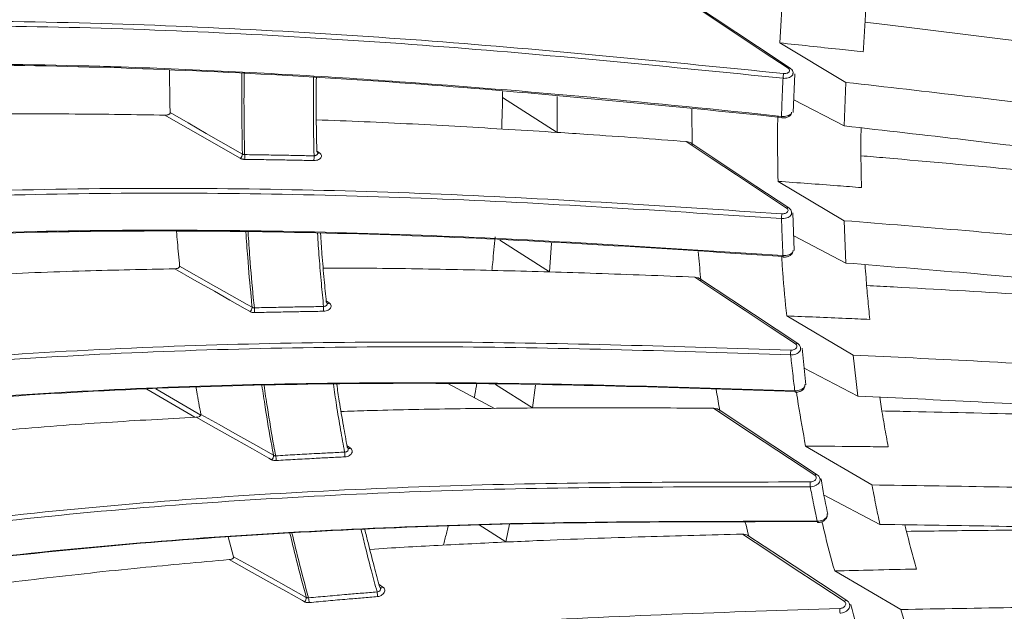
# Model space of a CAD drawing. Header units: millimetres. Extents: x 0 to 1118, y 0 to 864.
# Tile 52 of 256: x 339 to 353, y 137 to 146. Entities that reach past the tile are written whole.
import ezdxf

# ---------------------------------------------------------------- set-up
doc = ezdxf.new("R2010")
doc.units = ezdxf.units.MM

msp = doc.modelspace()

# ---------------------------------------------------------------- linework, layer by layer
at = {"color": 7, "linetype": 'Continuous', "lineweight": 15}
for p, q in [((349.877, 145.488), (350.817, 144.925)), ((350.067, 144.496), (350.09, 145.046)), ((350.794, 144.305), (350.817, 144.925)), ((345.928, 144.795), (345.927, 144.711)), ((346.705, 144.212), (346.705, 144.723)), ((345.927, 144.711), (346.705, 144.212)), ((350.794, 144.305), (350.075, 144.678)), ((349.851, 143.515), (350.794, 142.954)), ((350.081, 142.53), (350.06, 143.064)), ((350.817, 142.351), (350.794, 142.954)), ((346.596, 142.225), (346.624, 142.635)), ((350.817, 142.351), (350.073, 142.738)), ((349.974, 141.597), (350.918, 141.039)), ((350.246, 140.614), (350.193, 141.136)), ((350.987, 140.455), (350.918, 141.039)), ((350.987, 140.455), (350.222, 140.854)), ((345.149, 140.635), (345.813, 140.28)), ((346.353, 140.286), (346.398, 140.609)), ((350.234, 140.612), (350.232, 140.619)), ((350.243, 139.743), (351.188, 139.189)), ((350.444, 139.284), (350.448, 139.274)), ((351.301, 138.627), (350.509, 139.041)), ((350.55, 138.77), (350.549, 138.775)), ((345.974, 138.376), (346.028, 138.63)), ((342.097, 138.165), (342.021, 138.449)), ((350.657, 137.963), (351.6, 137.414)), ((350.869, 137.486), (350.871, 137.48)), ((351.757, 136.878), (351.6, 137.414))]:
    msp.add_line(p, q, dxfattribs=at)
at = {"color": 9, "linetype": 'Continuous', "lineweight": 15}
for p, q in [((343.282, 143.946), (343.32, 143.92)), ((345.889, 142.678), (346.596, 142.225)), ((343.416, 141.81), (343.457, 141.783)), ((341.545, 140.153), (340.859, 140.554)), ((340.99, 140.558), (341.63, 140.185)), ((345.828, 140.622), (346.353, 140.286)), ((343.712, 139.748), (343.758, 139.717)), ((345.593, 138.62), (345.974, 138.376)), ((344.168, 137.769), (344.22, 137.734))]:
    msp.add_line(p, q, dxfattribs=at)
at = {"color": 7, "linetype": 'Continuous', "lineweight": 15, "flags": 128}
for points in [[(349.996, 145.126), (349.64, 145.362), (349.283, 145.599), (348.927, 145.835), (348.571, 146.071)], [(350.023, 145.128), (349.556, 145.438), (348.631, 146.051)], [(342.19, 143.843), (341.882, 144.02), (341.559, 144.205), (341.339, 144.332), (341.119, 144.458)], [(341.192, 144.495), (341.45, 144.347), (341.707, 144.199), (341.915, 144.08), (342.222, 143.904)], [(349.972, 143.135), (349.615, 143.372), (349.258, 143.609), (348.9, 143.846), (348.543, 144.083)], [(350.002, 143.138), (349.534, 143.448), (348.608, 144.062)], [(342.331, 141.659), (342.261, 141.698), (342.042, 141.823), (341.823, 141.948), (341.54, 142.108), (341.258, 142.269)], [(341.328, 142.307), (341.845, 142.014), (341.853, 142.009), (342.291, 141.76), (342.361, 141.721)], [(350.098, 141.199), (349.739, 141.436), (349.381, 141.674), (349.022, 141.912), (348.663, 142.15)], [(350.13, 141.204), (349.192, 141.826), (348.733, 142.13)], [(350.373, 139.328), (350.013, 139.566), (349.652, 139.805), (349.292, 140.043), (348.931, 140.281)], [(350.407, 139.335), (349.466, 139.957), (349.005, 140.262)], [(342.637, 139.549), (342.599, 139.571), (342.364, 139.703), (342.129, 139.835), (341.846, 139.995), (341.563, 140.154)], [(341.631, 140.194), (341.889, 140.048), (342.148, 139.903), (342.157, 139.898), (342.411, 139.755), (342.665, 139.612)], [(343.73, 139.705), (343.73, 139.705), (343.73, 139.705), (343.73, 139.705)], [(350.409, 138.671), (350.41, 138.665), (350.412, 138.66), (350.413, 138.656), (350.415, 138.655), (350.416, 138.655)], [(350.793, 137.532), (350.431, 137.771), (350.068, 138.01), (349.706, 138.249), (349.344, 138.488)], [(350.829, 137.542), (349.885, 138.164), (349.422, 138.47)], [(342.097, 138.165), (342.356, 138.021), (342.615, 137.876), (342.625, 137.871), (342.878, 137.729), (343.132, 137.587)], [(343.108, 137.525), (343.08, 137.54), (342.84, 137.674), (342.6, 137.808), (342.317, 137.966), (342.033, 138.125)]]:
    msp.add_lwpolyline(points, dxfattribs=at)
at = {"color": 7, "linetype": 'Continuous', "lineweight": 15}
for centre, radius, start, end in [((350.274, 144.973), 0.353, 167.3114, 178.3025), ((349.931, 144.434), 0.0316, 166.0392, 206.895), ((342.14, 143.909), 0.0823, 306.9399, 356.2989), ((341.556, 143.875), 0.699, 356.0999, 1.6664), ((342.671, 143.862), 0.571, 354.8231, 1.6277), ((350.2, 142.992), 0.3, 168.407, 181.3836), ((349.95, 142.452), 0.0299, 171.5689, 211.7798), ((342.279, 141.722), 0.0814, 309.052, 358.811), ((341.917, 141.67), 0.477, 356.9165, 5.0686), ((342.962, 141.695), 0.417, 355.6887, 4.9926), ((350.288, 141.062), 0.259, 169.5551, 184.5795), ((350.114, 140.527), 0.0235, 172.9381, 221.3879), ((342.585, 139.609), 0.0796, 311.012, 1.5269), ((342.344, 139.551), 0.357, 357.7098, 8.5744), ((343.357, 139.609), 0.325, 356.5385, 8.4642), ((350.533, 139.195), 0.226, 170.7559, 187.9127), ((343.055, 137.581), 0.0772, 312.8275, 4.4701), ((342.889, 137.52), 0.282, 358.4902, 12.1968), ((343.883, 137.61), 0.263, 357.3825, 12.0572), ((350.929, 137.401), 0.199, 172.0155, 191.4098)]:
    msp.add_arc(centre, radius, start, end, dxfattribs=at)
at = {"color": 9, "linetype": 'Continuous', "lineweight": 15}
for centre, radius, start, end in [((350.011, 145.105), 0.0259, 63.9212, 125.4027), ((343.301, 143.946), 0.0312, 260.9616, 306.3116), ((349.99, 143.113), 0.0275, 64.3746, 129.2019), ((343.436, 141.808), 0.0327, 259.0191, 309.9551), ((350.118, 141.177), 0.0293, 66.1152, 132.5529), ((343.734, 139.744), 0.0366, 265.3108, 312.4165), ((350.395, 139.308), 0.0296, 65.7975, 137.838), ((344.196, 137.754), 0.0313, 246.8674, 320.6153), ((350.817, 137.512), 0.0317, 68.0525, 140.699)]:
    msp.add_arc(centre, radius, start, end, dxfattribs=at)
at = {"color": 7, "linetype": 'Continuous', "lineweight": 15}
for points, knots in [([(349.945, 146.468), (349.936, 146.359), (349.906, 146.03), (349.889, 145.705), (349.877, 145.488)], [0, 0, 0, 0, 0.333165, 1, 1, 1, 1]), ([(358.11, 145.195), (357.501, 145.29), (356.284, 145.479), (354.46, 145.769), (352.672, 146.047), (351.49, 146.223), (350.918, 146.308)], [0, 0, 0, 0, 0.253979, 0.507954, 0.761837, 1, 1, 1, 1]), ([(351.126, 146.277), (351.118, 146.18), (351.102, 145.978), (351.081, 145.672), (351.07, 145.463), (351.064, 145.358)], [0, 0, 0, 0, 0.313863, 0.656909, 1, 1, 1, 1]), ([(327.776, 144.742), (328.21, 144.849), (329.079, 145.063), (330.751, 145.358), (332.795, 145.607), (335.225, 145.763), (337.705, 145.814), (340.188, 145.777), (342.647, 145.67), (345.893, 145.457), (348.313, 145.214), (349.929, 145.051)], [0, 0, 0, 0, 0.063924, 0.128301, 0.235713, 0.344233, 0.455156, 0.566572, 0.674548, 0.782723, 1, 1, 1, 1]), ([(349.921, 144.984), (348.313, 145.146), (345.9, 145.388), (342.656, 145.601), (340.216, 145.708), (337.775, 145.745), (335.327, 145.699), (332.875, 145.546), (330.795, 145.296), (329.1, 144.997), (328.232, 144.783), (327.797, 144.676)], [0, 0, 0, 0, 0.216388, 0.3249637, 0.4337156, 0.5418131, 0.6503014, 0.760583, 0.8718794, 0.9357316, 1, 1, 1, 1]), ([(356.117, 145.161), (356.077, 145.166), (355.118, 145.282), (353.551, 145.48), (351.916, 145.684), (351.196, 145.769), (351.089, 145.782)], [0, 0, 0, 0, 0.0242, 0.571411, 0.936195, 1, 1, 1, 1]), ([(351.064, 145.358), (350.951, 145.371), (350.555, 145.415), (350.159, 145.458), (349.877, 145.488)], [0, 0, 0, 0, 0.287067, 1, 1, 1, 1]), ([(327.711, 144.116), (328.154, 144.226), (329.041, 144.447), (330.732, 144.746), (332.784, 144.997), (335.21, 145.153), (337.687, 145.204), (339.423, 145.178), (340.598, 145.142), (342.022, 145.09), (344.289, 144.958), (347.187, 144.722), (348.995, 144.535), (349.9, 144.441)], [0, 0, 0, 0, 0.065245, 0.130982, 0.238011, 0.346147, 0.456679, 0.567704, 0.576717, 0.612768, 0.757024, 0.878445, 1, 1, 1, 1]), ([(349.906, 144.426), (348.298, 144.588), (345.883, 144.831), (342.637, 145.044), (340.195, 145.151), (337.75, 145.189), (335.299, 145.142), (332.843, 144.989), (330.755, 144.739), (329.053, 144.433), (328.168, 144.226), (327.735, 144.111), (327.734, 144.111)], [0, 0, 0, 0, 0.216025, 0.32442, 0.432991, 0.541004, 0.649408, 0.759607, 0.870822, 0.935141, 0.999887, 1, 1, 1, 1]), ([(341.192, 144.495), (341.19, 144.601), (341.186, 144.801), (341.185, 145.003), (341.185, 145.097)], [0, 0, 0, 0, 0.531023, 1, 1, 1, 1]), ([(349.929, 145.051), (349.932, 145.051), (349.943, 145.05), (349.963, 145.051), (349.986, 145.058), (350.004, 145.069), (350.015, 145.083), (350.017, 145.098), (350.011, 145.114), (350.001, 145.122), (349.996, 145.126)], [0, 0, 0, 0, 0.045675, 0.181921, 0.318393, 0.454968, 0.591474, 0.72777, 0.86388, 1, 1, 1, 1]), ([(350.063, 145.051), (350.064, 145.056), (350.066, 145.072), (350.055, 145.096), (350.039, 145.117), (350.026, 145.125), (350.021, 145.127)], [0, 0, 0, 0, 0.164992, 0.508562, 0.851521, 1, 1, 1, 1]), ([(343.275, 144.993), (343.274, 144.879), (343.273, 144.763), (343.273, 144.529), (343.274, 144.291), (343.279, 144.056), (343.282, 143.938)], [0, 0, 0, 0, 0.324206, 0.327296, 0.663625, 1, 1, 1, 1]), ([(349.9, 144.441), (349.901, 144.48), (349.904, 144.571), (349.909, 144.714), (349.915, 144.856), (349.919, 144.945), (349.921, 144.984)], [0, 0, 0, 0, 0.216697, 0.504388, 0.788048, 1, 1, 1, 1]), ([(350.817, 144.925), (351.392, 144.859), (352.581, 144.724), (354.377, 144.504), (356.208, 144.274), (357.43, 144.124), (358.041, 144.048)], [0, 0, 0, 0, 0.23835, 0.492435, 0.746218, 1, 1, 1, 1]), ([(345.927, 144.711), (345.926, 144.649), (345.923, 144.524), (345.919, 144.374), (345.915, 144.286), (345.914, 144.26)], [0, 0, 0, 0, 0.413473, 0.826946, 1, 1, 1, 1]), ([(341.119, 144.458), (340.693, 144.465), (339.79, 144.479), (338.408, 144.475), (337.299, 144.458), (336.668, 144.432), (336.515, 144.426)], [0, 0, 0, 0, 0.278009, 0.588909, 0.900583, 1, 1, 1, 1]), ([(341.119, 144.458), (341.132, 144.458), (341.152, 144.459), (341.175, 144.469), (341.186, 144.478), (341.192, 144.486), (341.192, 144.492), (341.192, 144.495)], [0, 0, 0, 0, 0.407279, 0.617264, 0.782016, 0.904908, 1, 1, 1, 1]), ([(348.623, 144.545), (348.624, 144.389), (348.625, 144.218), (348.629, 144.048), (348.629, 144.033)], [0, 0, 0, 0, 0.915714, 1, 1, 1, 1]), ([(349.847, 144.447), (349.845, 144.348), (349.84, 144.036), (349.847, 143.727), (349.851, 143.515)], [0, 0, 0, 0, 0.314462, 1, 1, 1, 1]), ([(349.903, 144.42), (349.906, 144.42), (349.925, 144.416), (349.962, 144.42), (350.001, 144.434), (350.028, 144.457), (350.043, 144.481), (350.043, 144.497), (350.043, 144.503)], [0, 0, 0, 0, 0.0537, 0.289938, 0.542583, 0.734837, 0.899044, 1, 1, 1, 1]), ([(346.705, 144.212), (346.247, 144.241), (345.333, 144.297), (344.189, 144.357), (343.502, 144.383), (343.275, 144.391)], [0, 0, 0, 0, 0.400827, 0.801755, 1, 1, 1, 1]), ([(358.022, 143.426), (357.41, 143.502), (356.187, 143.653), (354.354, 143.884), (352.557, 144.104), (351.369, 144.239), (350.794, 144.305)], [0, 0, 0, 0, 0.253977, 0.50795, 0.761836, 1, 1, 1, 1]), ([(348.543, 144.083), (348.074, 144.117), (347.462, 144.163), (346.849, 144.203), (346.705, 144.212)], [0, 0, 0, 0, 0.765652, 1, 1, 1, 1]), ([(351.032, 144.277), (351.032, 144.198), (351.03, 144.016), (351.032, 143.732), (351.036, 143.528), (351.039, 143.426)], [0, 0, 0, 0, 0.277395, 0.638674, 1, 1, 1, 1]), ([(348.543, 144.083), (348.557, 144.08), (348.58, 144.077), (348.602, 144.068), (348.608, 144.062), (348.608, 144.062)], [0, 0, 0, 0, 0.637818, 0.997518, 1, 1, 1, 1]), ([(342.222, 143.904), (342.225, 143.903), (342.229, 143.9), (342.237, 143.898), (342.245, 143.896), (342.251, 143.896), (342.254, 143.896)], [0, 0, 0, 0, 0.24892, 0.505767, 0.749149, 1, 1, 1, 1]), ([(342.254, 143.896), (342.345, 143.894), (342.528, 143.892), (342.784, 143.888), (343.022, 143.883), (343.169, 143.88), (343.242, 143.879)], [0, 0, 0, 0, 0.277531, 0.555068, 0.777533, 1, 1, 1, 1]), ([(343.32, 143.92), (343.327, 143.915), (343.34, 143.904), (343.348, 143.882), (343.345, 143.86), (343.331, 143.84), (343.307, 143.824), (343.276, 143.813), (343.253, 143.811), (343.241, 143.811), (343.24, 143.811)], [0, 0, 0, 0, 0.141092, 0.282177, 0.423472, 0.564908, 0.706274, 0.847391, 0.988191, 1, 1, 1, 1]), ([(343.295, 143.916), (343.295, 143.916), (343.296, 143.921), (343.292, 143.929), (343.285, 143.935), (343.282, 143.938)], [0, 0, 0, 0, 0.079946, 0.540418, 1, 1, 1, 1]), ([(343.295, 143.913), (343.296, 143.913), (343.296, 143.913), (343.296, 143.914), (343.295, 143.915)], [0, 0, 0, 0, 0.337352, 1, 1, 1, 1]), ([(356.094, 143.419), (356.053, 143.423), (355.094, 143.508), (353.526, 143.656), (351.88, 143.807), (351.15, 143.869), (351.032, 143.879)], [0, 0, 0, 0, 0.024041, 0.56791, 0.930474, 1, 1, 1, 1]), ([(342.19, 143.843), (342.19, 143.843), (342.195, 143.841), (342.204, 143.836), (342.219, 143.832), (342.235, 143.829), (342.247, 143.828), (342.253, 143.828)], [0, 0, 0, 0, 0.020143, 0.259346, 0.505515, 0.749066, 1, 1, 1, 1]), ([(343.24, 143.811), (343.167, 143.812), (343.02, 143.816), (342.782, 143.82), (342.527, 143.824), (342.344, 143.827), (342.253, 143.828)], [0, 0, 0, 0, 0.222468, 0.44494, 0.722467, 1, 1, 1, 1]), ([(351.039, 143.426), (350.925, 143.435), (350.53, 143.466), (350.134, 143.495), (349.851, 143.515)], [0, 0, 0, 0, 0.286731, 1, 1, 1, 1]), ([(327.785, 141.802), (328.213, 141.933), (329.073, 142.195), (330.734, 142.579), (332.772, 142.931), (335.202, 143.2), (337.682, 143.359), (340.165, 143.423), (342.624, 143.411), (345.87, 143.319), (348.29, 143.159), (349.906, 143.052)], [0, 0, 0, 0, 0.063268, 0.126973, 0.234546, 0.343231, 0.454325, 0.565914, 0.674053, 0.782391, 1, 1, 1, 1]), ([(349.9, 142.985), (348.293, 143.091), (345.88, 143.25), (342.636, 143.343), (340.196, 143.355), (337.754, 143.293), (335.307, 143.141), (332.855, 142.874), (330.781, 142.519), (329.096, 142.13), (328.238, 141.868), (327.808, 141.737)], [0, 0, 0, 0, 0.2167142, 0.3254551, 0.4343729, 0.5426332, 0.6512856, 0.7617366, 0.8732055, 0.936402, 1, 1, 1, 1]), ([(349.906, 143.052), (349.909, 143.052), (349.92, 143.051), (349.94, 143.054), (349.963, 143.062), (349.981, 143.074), (349.992, 143.089), (349.994, 143.106), (349.988, 143.122), (349.978, 143.13), (349.972, 143.135)], [0, 0, 0, 0, 0.045202, 0.181233, 0.317595, 0.454209, 0.590884, 0.727399, 0.863694, 1, 1, 1, 1]), ([(350.043, 143.066), (350.043, 143.07), (350.044, 143.086), (350.031, 143.11), (350.016, 143.13), (350.004, 143.136), (350.001, 143.137)], [0, 0, 0, 0, 0.152891, 0.532852, 0.910727, 1, 1, 1, 1]), ([(349.92, 142.456), (349.919, 142.493), (349.914, 142.58), (349.909, 142.718), (349.904, 142.857), (349.901, 142.946), (349.9, 142.985)], [0, 0, 0, 0, 0.212197, 0.496118, 0.783547, 1, 1, 1, 1]), ([(350.794, 142.954), (351.37, 142.908), (352.559, 142.812), (354.356, 142.651), (356.188, 142.48), (357.411, 142.37), (358.022, 142.314)], [0, 0, 0, 0, 0.238342, 0.492436, 0.746218, 1, 1, 1, 1]), ([(349.929, 142.444), (348.321, 142.55), (345.905, 142.71), (342.659, 142.803), (340.217, 142.816), (337.773, 142.754), (335.321, 142.602), (332.865, 142.336), (330.782, 141.98), (329.082, 141.588), (328.212, 141.322), (327.776, 141.189)], [0, 0, 0, 0, 0.216248, 0.324753, 0.433434, 0.541559, 0.650074, 0.760384, 0.871709, 0.935646, 1, 1, 1, 1]), ([(327.797, 141.203), (328.229, 141.336), (329.096, 141.601), (330.764, 141.986), (332.804, 142.337), (335.231, 142.606), (337.707, 142.764), (340.186, 142.828), (342.643, 142.815), (345.887, 142.723), (348.305, 142.563), (349.92, 142.456)], [0, 0, 0, 0, 0.063829, 0.12811, 0.235497, 0.343993, 0.45489, 0.566281, 0.67433, 0.782577, 1, 1, 1, 1]), ([(341.328, 142.307), (341.317, 142.42), (341.301, 142.584), (341.288, 142.749), (341.283, 142.799)], [0, 0, 0, 0, 0.692246, 1, 1, 1, 1]), ([(343.335, 142.774), (343.341, 142.676), (343.356, 142.454), (343.384, 142.128), (343.407, 141.901), (343.417, 141.796)], [0, 0, 0, 0, 0.300004, 0.67609, 1, 1, 1, 1]), ([(345.821, 142.722), (345.815, 142.661), (345.804, 142.54), (345.789, 142.382), (345.779, 142.284), (345.775, 142.245)], [0, 0, 0, 0, 0.378513, 0.757027, 1, 1, 1, 1]), ([(348.715, 142.514), (348.725, 142.391), (348.736, 142.254), (348.75, 142.118), (348.752, 142.104)], [0, 0, 0, 0, 0.8979, 1, 1, 1, 1]), ([(349.925, 142.437), (349.928, 142.436), (349.947, 142.434), (349.984, 142.439), (350.024, 142.456), (350.051, 142.481), (350.064, 142.508), (350.064, 142.525), (350.063, 142.531)], [0, 0, 0, 0, 0.053292, 0.286027, 0.532435, 0.727665, 0.89444, 1, 1, 1, 1]), ([(349.903, 142.446), (349.907, 142.369), (349.925, 142.083), (349.953, 141.802), (349.974, 141.597)], [0, 0, 0, 0, 0.269936, 1, 1, 1, 1]), ([(358.041, 141.713), (357.429, 141.768), (356.207, 141.878), (354.375, 142.048), (352.579, 142.209), (351.392, 142.304), (350.817, 142.351)], [0, 0, 0, 0, 0.253981, 0.507959, 0.761848, 1, 1, 1, 1]), ([(341.258, 142.269), (340.832, 142.26), (339.931, 142.242), (338.551, 142.186), (337.429, 142.125), (336.783, 142.073), (336.615, 142.06)], [0, 0, 0, 0, 0.275217, 0.582961, 0.891462, 1, 1, 1, 1]), ([(341.258, 142.269), (341.271, 142.27), (341.291, 142.272), (341.312, 142.281), (341.323, 142.29), (341.328, 142.299), (341.328, 142.305), (341.328, 142.307)], [0, 0, 0, 0, 0.407013, 0.614602, 0.778548, 0.901144, 1, 1, 1, 1]), ([(346.596, 142.225), (346.159, 142.236), (345.285, 142.26), (344.21, 142.277), (343.572, 142.279), (343.372, 142.279)], [0, 0, 0, 0, 0.407385, 0.814865, 1, 1, 1, 1]), ([(348.663, 142.15), (348.195, 142.169), (347.507, 142.197), (346.817, 142.218), (346.596, 142.225)], [0, 0, 0, 0, 0.679215, 1, 1, 1, 1]), ([(351.09, 142.328), (351.094, 142.267), (351.106, 142.105), (351.128, 141.845), (351.147, 141.646), (351.157, 141.547)], [0, 0, 0, 0, 0.234335, 0.617142, 1, 1, 1, 1]), ([(348.663, 142.15), (348.677, 142.148), (348.7, 142.145), (348.724, 142.136), (348.731, 142.13), (348.732, 142.129)], [0, 0, 0, 0, 0.599135, 0.942816, 1, 1, 1, 1]), ([(356.179, 141.738), (356.138, 141.74), (355.184, 141.792), (353.624, 141.888), (351.976, 141.985), (351.24, 142.024), (351.113, 142.03)], [0, 0, 0, 0, 0.023703, 0.564539, 0.925063, 1, 1, 1, 1]), ([(343.457, 141.783), (343.464, 141.777), (343.478, 141.766), (343.486, 141.743), (343.483, 141.72), (343.469, 141.698), (343.445, 141.68), (343.415, 141.667), (343.391, 141.664), (343.379, 141.664), (343.378, 141.664)], [0, 0, 0, 0, 0.1413229, 0.2826389, 0.4241741, 0.5657594, 0.7071149, 0.8480639, 0.9886113, 1, 1, 1, 1]), ([(343.431, 141.773), (343.431, 141.774), (343.431, 141.778), (343.427, 141.787), (343.42, 141.793), (343.417, 141.796)], [0, 0, 0, 0, 0.032902, 0.516939, 1, 1, 1, 1]), ([(343.431, 141.773), (343.431, 141.773), (343.431, 141.773), (343.431, 141.773), (343.431, 141.773)], [0, 0, 0, 0, 0.421613, 1, 1, 1, 1]), ([(342.331, 141.659), (342.331, 141.659), (342.335, 141.656), (342.345, 141.652), (342.36, 141.648), (342.376, 141.645), (342.388, 141.645), (342.393, 141.645)], [0, 0, 0, 0, 0.020841, 0.260481, 0.507111, 0.749898, 1, 1, 1, 1]), ([(342.361, 141.721), (342.363, 141.719), (342.367, 141.717), (342.375, 141.714), (342.384, 141.713), (342.389, 141.713), (342.392, 141.713)], [0, 0, 0, 0, 0.249839, 0.507646, 0.750119, 1, 1, 1, 1]), ([(342.392, 141.713), (342.484, 141.715), (342.666, 141.719), (342.922, 141.724), (343.159, 141.728), (343.305, 141.73), (343.378, 141.731)], [0, 0, 0, 0, 0.277821, 0.555647, 0.777822, 1, 1, 1, 1]), ([(343.378, 141.664), (343.306, 141.663), (343.16, 141.66), (342.923, 141.656), (342.667, 141.651), (342.485, 141.647), (342.393, 141.645)], [0, 0, 0, 0, 0.222179, 0.44436, 0.722177, 1, 1, 1, 1]), ([(351.157, 141.547), (351.043, 141.552), (350.649, 141.57), (350.254, 141.586), (349.974, 141.597)], [0, 0, 0, 0, 0.288301, 1, 1, 1, 1]), ([(327.746, 138.877), (328.208, 139.049), (329.134, 139.392), (330.868, 139.885), (332.941, 140.342), (335.365, 140.718), (337.838, 140.978), (340.314, 141.138), (342.767, 141.217), (346.005, 141.24), (348.421, 141.161), (350.033, 141.109)], [0, 0, 0, 0, 0.0679516, 0.1364657, 0.24289, 0.3504002, 0.460263, 0.5706087, 0.6775855, 0.7847559, 1, 1, 1, 1]), ([(350.03, 141.041), (348.426, 141.094), (346.017, 141.172), (342.781, 141.149), (340.347, 141.071), (337.912, 140.915), (335.471, 140.662), (333.025, 140.289), (330.918, 139.828), (329.16, 139.328), (328.236, 138.985), (327.772, 138.813)], [0, 0, 0, 0, 0.214385, 0.321948, 0.429682, 0.53678, 0.644261, 0.753497, 0.863727, 0.931607, 1, 1, 1, 1]), ([(350.033, 141.109), (350.036, 141.109), (350.047, 141.109), (350.067, 141.112), (350.089, 141.121), (350.107, 141.135), (350.118, 141.151), (350.12, 141.169), (350.114, 141.186), (350.104, 141.194), (350.098, 141.199)], [0, 0, 0, 0, 0.044308, 0.180136, 0.316387, 0.453058, 0.589956, 0.726788, 0.863388, 1, 1, 1, 1]), ([(350.171, 141.137), (350.171, 141.14), (350.171, 141.155), (350.158, 141.179), (350.142, 141.198), (350.131, 141.203), (350.13, 141.204)], [0, 0, 0, 0, 0.126939, 0.549783, 0.965937, 1, 1, 1, 1]), ([(350.09, 140.529), (350.086, 140.565), (350.075, 140.648), (350.059, 140.78), (350.043, 140.916), (350.034, 141.003), (350.03, 141.041)], [0, 0, 0, 0, 0.207603, 0.48766, 0.778957, 1, 1, 1, 1]), ([(350.918, 141.039), (351.491, 141.012), (352.674, 140.956), (354.462, 140.854), (356.285, 140.744), (357.501, 140.675), (358.11, 140.641)], [0, 0, 0, 0, 0.238337, 0.492449, 0.746224, 1, 1, 1, 1]), ([(327.741, 138.276), (328.215, 138.454), (329.168, 138.81), (330.93, 139.311), (333.016, 139.769), (335.437, 140.143), (337.906, 140.401), (340.378, 140.56), (342.829, 140.638), (346.065, 140.66), (348.479, 140.582), (350.09, 140.529)], [0, 0, 0, 0, 0.069758, 0.140137, 0.246069, 0.353077, 0.462417, 0.572235, 0.678809, 0.785576, 1, 1, 1, 1]), ([(350.101, 140.521), (348.496, 140.573), (346.086, 140.651), (342.847, 140.63), (340.412, 140.552), (337.973, 140.397), (335.528, 140.146), (333.079, 139.774), (330.951, 139.309), (329.157, 138.8), (328.202, 138.443), (327.722, 138.263)], [0, 0, 0, 0, 0.213289, 0.320297, 0.427475, 0.534121, 0.641146, 0.749912, 0.859663, 0.929548, 1, 1, 1, 1]), ([(341.631, 140.194), (341.611, 140.303), (341.587, 140.43), (341.566, 140.558), (341.563, 140.577)], [0, 0, 0, 0, 0.853671, 1, 1, 1, 1]), ([(343.565, 140.624), (343.577, 140.544), (343.607, 140.345), (343.657, 140.046), (343.697, 139.827), (343.716, 139.726)], [0, 0, 0, 0, 0.265259, 0.659541, 1, 1, 1, 1]), ([(345.559, 140.629), (345.557, 140.62), (345.547, 140.555), (345.536, 140.49), (345.526, 140.433)], [0, 0, 0, 0, 0.130146, 1, 1, 1, 1]), ([(348.969, 140.548), (348.984, 140.458), (349.001, 140.356), (349.02, 140.254), (349.023, 140.24)], [0, 0, 0, 0, 0.868749, 1, 1, 1, 1]), ([(350.096, 140.512), (350.1, 140.512), (350.119, 140.509), (350.156, 140.517), (350.196, 140.536), (350.223, 140.564), (350.235, 140.593), (350.233, 140.611), (350.233, 140.619)], [0, 0, 0, 0, 0.052807, 0.280374, 0.519404, 0.71529, 0.883692, 1, 1, 1, 1]), ([(350.114, 140.514), (350.122, 140.456), (350.159, 140.196), (350.207, 139.941), (350.243, 139.743)], [0, 0, 0, 0, 0.224854, 1, 1, 1, 1]), ([(358.167, 140.063), (357.559, 140.096), (356.343, 140.163), (354.522, 140.272), (352.738, 140.372), (351.558, 140.428), (350.987, 140.455)], [0, 0, 0, 0, 0.253996, 0.507986, 0.761879, 1, 1, 1, 1]), ([(351.299, 140.44), (351.306, 140.396), (351.327, 140.255), (351.367, 140.019), (351.401, 139.828), (351.419, 139.732)], [0, 0, 0, 0, 0.184533, 0.592239, 1, 1, 1, 1]), ([(346.353, 140.286), (345.961, 140.282), (345.178, 140.275), (344.268, 140.257), (343.751, 140.24), (343.626, 140.236)], [0, 0, 0, 0, 0.431627, 0.8633374, 1, 1, 1, 1]), ([(348.931, 140.281), (348.466, 140.285), (347.607, 140.292), (346.747, 140.288), (346.353, 140.286)], [0, 0, 0, 0, 0.542254, 1, 1, 1, 1]), ([(348.931, 140.281), (348.946, 140.28), (348.969, 140.278), (348.994, 140.269), (349.003, 140.263), (349.005, 140.262)], [0, 0, 0, 0, 0.563836, 0.893796, 1, 1, 1, 1]), ([(356.371, 140.125), (356.332, 140.126), (355.388, 140.143), (353.844, 140.184), (352.203, 140.226), (351.465, 140.241), (351.33, 140.243)], [0, 0, 0, 0, 0.0234238, 0.5611728, 0.9195758, 1, 1, 1, 1]), ([(341.563, 140.154), (341.139, 140.131), (340.241, 140.082), (338.865, 139.976), (337.729, 139.874), (337.068, 139.795), (336.883, 139.773)], [0, 0, 0, 0, 0.272125, 0.576354, 0.881309, 1, 1, 1, 1]), ([(341.563, 140.154), (341.576, 140.156), (341.596, 140.158), (341.616, 140.168), (341.627, 140.177), (341.631, 140.186), (341.631, 140.191), (341.631, 140.194)], [0, 0, 0, 0, 0.406905, 0.612075, 0.775193, 0.897434, 1, 1, 1, 1]), ([(343.758, 139.717), (343.765, 139.711), (343.779, 139.7), (343.787, 139.677), (343.785, 139.652), (343.771, 139.628), (343.747, 139.608), (343.717, 139.594), (343.694, 139.59), (343.682, 139.589), (343.681, 139.589)], [0, 0, 0, 0, 0.141593, 0.283179, 0.424976, 0.566696, 0.707994, 0.848718, 0.988968, 1, 1, 1, 1]), ([(343.729, 139.705), (343.728, 139.709), (343.726, 139.717), (343.719, 139.723), (343.716, 139.726)], [0, 0, 0, 0, 0.46934, 1, 1, 1, 1]), ([(351.419, 139.732), (351.304, 139.733), (350.913, 139.738), (350.521, 139.741), (350.243, 139.743)], [0, 0, 0, 0, 0.292064, 1, 1, 1, 1]), ([(342.637, 139.549), (342.638, 139.549), (342.642, 139.547), (342.652, 139.542), (342.667, 139.538), (342.683, 139.536), (342.694, 139.536), (342.7, 139.536)], [0, 0, 0, 0, 0.021106, 0.261348, 0.508608, 0.750684, 1, 1, 1, 1]), ([(342.665, 139.612), (342.667, 139.61), (342.672, 139.608), (342.679, 139.605), (342.688, 139.604), (342.693, 139.604), (342.696, 139.604)], [0, 0, 0, 0, 0.250741, 0.509464, 0.751064, 1, 1, 1, 1]), ([(342.696, 139.604), (342.787, 139.609), (342.969, 139.62), (343.224, 139.634), (343.46, 139.646), (343.606, 139.653), (343.678, 139.657)], [0, 0, 0, 0, 0.2781, 0.556206, 0.778101, 1, 1, 1, 1]), ([(343.681, 139.589), (343.609, 139.586), (343.464, 139.579), (343.227, 139.566), (342.973, 139.552), (342.791, 139.542), (342.7, 139.536)], [0, 0, 0, 0, 0.2219, 0.443802, 0.721898, 1, 1, 1, 1]), ([(350.31, 139.231), (350.312, 139.231), (350.323, 139.231), (350.343, 139.235), (350.365, 139.246), (350.383, 139.261), (350.393, 139.279), (350.395, 139.297), (350.389, 139.315), (350.378, 139.324), (350.373, 139.328)], [0, 0, 0, 0, 0.043005, 0.178666, 0.314824, 0.451574, 0.588744, 0.725975, 0.862981, 1, 1, 1, 1]), ([(350.448, 139.274), (350.448, 139.276), (350.448, 139.29), (350.434, 139.313), (350.416, 139.328), (350.407, 139.335)], [0, 0, 0, 0, 0.075081, 0.556911, 1, 1, 1, 1]), ([(350.561, 138.772), (350.558, 138.785), (350.518, 138.947), (350.491, 139.117), (350.466, 139.274)], [0, 0, 0, 0, 0.078419, 1, 1, 1, 1]), ([(327.666, 135.935), (328.196, 136.172), (329.262, 136.649), (331.152, 137.285), (333.302, 137.855), (335.713, 138.328), (338.172, 138.682), (340.635, 138.932), (343.075, 139.097), (346.299, 139.23), (348.704, 139.231), (350.31, 139.231)], [0, 0, 0, 0, 0.077659, 0.15623, 0.26026, 0.365325, 0.472626, 0.580385, 0.684941, 0.789679, 1, 1, 1, 1]), ([(350.309, 139.164), (348.711, 139.163), (346.313, 139.163), (343.091, 139.03), (340.669, 138.867), (338.246, 138.622), (335.818, 138.277), (333.386, 137.805), (331.206, 137.23), (329.294, 136.588), (328.23, 136.112), (327.696, 135.872)], [0, 0, 0, 0, 0.2095344, 0.3146439, 0.4199153, 0.5245916, 0.6296314, 0.7363396, 0.8439925, 0.9215864, 1, 1, 1, 1]), ([(350.409, 138.671), (350.402, 138.705), (350.385, 138.783), (350.359, 138.91), (350.333, 139.041), (350.316, 139.127), (350.309, 139.164)], [0, 0, 0, 0, 0.203382, 0.479916, 0.774742, 1, 1, 1, 1]), ([(351.301, 138.627), (351.281, 138.72), (351.242, 138.907), (351.206, 139.095), (351.188, 139.189)], [0, 0, 0, 0, 0.499969, 1, 1, 1, 1]), ([(351.188, 139.189), (351.754, 139.181), (352.923, 139.164), (354.692, 139.122), (356.497, 139.074), (357.702, 139.049), (358.304, 139.037)], [0, 0, 0, 0, 0.238196, 0.492215, 0.746106, 1, 1, 1, 1]), ([(350.416, 138.656), (350.42, 138.655), (350.439, 138.654), (350.476, 138.663), (350.516, 138.685), (350.542, 138.715), (350.553, 138.742), (350.551, 138.757), (350.551, 138.76)], [0, 0, 0, 0, 0.056527, 0.296142, 0.546431, 0.757355, 0.94068, 1, 1, 1, 1]), ([(350.422, 138.666), (348.823, 138.666), (346.423, 138.665), (343.2, 138.533), (340.776, 138.371), (338.35, 138.128), (335.918, 137.784), (333.481, 137.315), (331.27, 136.734), (329.3, 136.073), (328.187, 135.569), (327.628, 135.315)], [0, 0, 0, 0, 0.20788, 0.312153, 0.416584, 0.520527, 0.624828, 0.730774, 0.837651, 0.918355, 1, 1, 1, 1]), ([(327.646, 135.326), (328.197, 135.576), (329.306, 136.08), (331.245, 136.731), (333.419, 137.305), (335.827, 137.775), (338.283, 138.127), (340.741, 138.375), (343.18, 138.538), (346.401, 138.67), (348.804, 138.671), (350.409, 138.671)], [0, 0, 0, 0, 0.080534, 0.162117, 0.265386, 0.369677, 0.476171, 0.583115, 0.686995, 0.791055, 1, 1, 1, 1]), ([(343.966, 138.554), (343.981, 138.492), (344.023, 138.315), (344.093, 138.043), (344.15, 137.835), (344.176, 137.738)], [0, 0, 0, 0, 0.227378, 0.643688, 1, 1, 1, 1]), ([(345.151, 138.602), (345.145, 138.575), (345.125, 138.49), (345.103, 138.4), (345.087, 138.338), (345.085, 138.332)], [0, 0, 0, 0, 0.305218, 0.934435, 1, 1, 1, 1]), ([(349.384, 138.656), (349.398, 138.601), (349.415, 138.532), (349.434, 138.464), (349.438, 138.452)], [0, 0, 0, 0, 0.811487, 1, 1, 1, 1]), ([(350.476, 138.666), (350.486, 138.622), (350.541, 138.384), (350.605, 138.152), (350.657, 137.963)], [0, 0, 0, 0, 0.1848148, 1, 1, 1, 1]), ([(358.399, 138.486), (357.798, 138.496), (356.595, 138.517), (354.795, 138.563), (353.031, 138.602), (351.865, 138.619), (351.301, 138.627)], [0, 0, 0, 0, 0.254024, 0.50804, 0.761931, 1, 1, 1, 1]), ([(351.657, 138.621), (351.664, 138.594), (351.692, 138.475), (351.746, 138.264), (351.796, 138.081), (351.821, 137.99)], [0, 0, 0, 0, 0.127012, 0.563478, 1, 1, 1, 1]), ([(354.799, 138.562), (354.702, 138.561), (354.011, 138.551), (352.973, 138.545), (352.03, 138.532), (351.68, 138.527)], [0, 0, 0, 0, 0.0933568, 0.6635893, 1, 1, 1, 1]), ([(349.344, 138.488), (348.882, 138.477), (347.906, 138.452), (346.782, 138.412), (346.121, 138.382), (345.974, 138.376)], [0, 0, 0, 0, 0.412057, 0.869667, 1, 1, 1, 1]), ([(349.344, 138.488), (349.358, 138.487), (349.381, 138.486), (349.408, 138.478), (349.418, 138.471), (349.422, 138.469)], [0, 0, 0, 0, 0.531278, 0.849237, 1, 1, 1, 1]), ([(345.974, 138.376), (345.652, 138.36), (345.009, 138.329), (344.363, 138.293), (344.038, 138.271), (344.035, 138.271)], [0, 0, 0, 0, 0.49796, 0.995989, 1, 1, 1, 1]), ([(342.033, 138.125), (342.046, 138.126), (342.065, 138.129), (342.085, 138.14), (342.094, 138.148), (342.098, 138.157), (342.098, 138.162), (342.097, 138.165)], [0, 0, 0, 0, 0.406884, 0.609706, 0.772, 0.893858, 1, 1, 1, 1]), ([(342.033, 138.125), (341.611, 138.087), (340.717, 138.008), (339.349, 137.857), (338.198, 137.713), (337.521, 137.608), (337.317, 137.577)], [0, 0, 0, 0, 0.268711, 0.569042, 0.87006, 1, 1, 1, 1]), ([(351.821, 137.99), (351.615, 137.986), (351.227, 137.978), (350.839, 137.968), (350.657, 137.963)], [0, 0, 0, 0, 0.530003, 1, 1, 1, 1]), ([(344.22, 137.734), (344.227, 137.729), (344.241, 137.717), (344.25, 137.693), (344.248, 137.667), (344.234, 137.641), (344.211, 137.62), (344.181, 137.604), (344.158, 137.599), (344.147, 137.598), (344.146, 137.598)], [0, 0, 0, 0, 0.141898, 0.283789, 0.425864, 0.567704, 0.70891, 0.849366, 0.989291, 1, 1, 1, 1]), ([(344.189, 137.719), (344.188, 137.722), (344.186, 137.73), (344.18, 137.735), (344.176, 137.738)], [0, 0, 0, 0, 0.40759, 1, 1, 1, 1]), ([(343.132, 137.587), (343.135, 137.586), (343.139, 137.583), (343.147, 137.581), (343.156, 137.58), (343.161, 137.58), (343.164, 137.58)], [0, 0, 0, 0, 0.251598, 0.511171, 0.751956, 1, 1, 1, 1]), ([(343.164, 137.58), (343.255, 137.588), (343.436, 137.605), (343.689, 137.627), (343.924, 137.647), (344.068, 137.659), (344.14, 137.665)], [0, 0, 0, 0, 0.27836, 0.556726, 0.778362, 1, 1, 1, 1]), ([(344.146, 137.598), (344.074, 137.592), (343.93, 137.58), (343.695, 137.56), (343.442, 137.538), (343.261, 137.521), (343.17, 137.513)], [0, 0, 0, 0, 0.221639, 0.443281, 0.721638, 1, 1, 1, 1]), ([(327.555, 132.937), (328.183, 133.276), (329.453, 133.961), (331.582, 134.786), (333.849, 135.482), (336.241, 136.044), (338.68, 136.484), (341.122, 136.817), (343.545, 137.062), (346.746, 137.3), (349.136, 137.377), (350.732, 137.429)], [0, 0, 0, 0, 0.091667, 0.185036, 0.285575, 0.387075, 0.490645, 0.594638, 0.695664, 0.796856, 1, 1, 1, 1]), ([(343.108, 137.525), (343.108, 137.524), (343.113, 137.522), (343.122, 137.518), (343.137, 137.514), (343.153, 137.512), (343.165, 137.513), (343.17, 137.513)], [0, 0, 0, 0, 0.020997, 0.261957, 0.50997, 0.7514, 1, 1, 1, 1]), ([(350.732, 137.429), (350.734, 137.429), (350.745, 137.43), (350.764, 137.434), (350.786, 137.446), (350.803, 137.462), (350.814, 137.481), (350.815, 137.501), (350.809, 137.519), (350.798, 137.528), (350.793, 137.532)], [0, 0, 0, 0, 0.041271, 0.176829, 0.312942, 0.449809, 0.587299, 0.724997, 0.862492, 1, 1, 1, 1]), ([(350.87, 137.486), (350.87, 137.487), (350.869, 137.5), (350.855, 137.521), (350.837, 137.535), (350.829, 137.541)], [0, 0, 0, 0, 0.030851, 0.567953, 1, 1, 1, 1]), ([(351.025, 137.009), (351.004, 137.071), (350.951, 137.225), (350.911, 137.388), (350.887, 137.485)], [0, 0, 0, 0, 0.4008059, 1, 1, 1, 1]), ([(351.6, 137.414), (352.156, 137.424), (353.307, 137.445), (355.047, 137.463), (356.824, 137.478), (358.011, 137.5), (358.604, 137.511)], [0, 0, 0, 0, 0.238174, 0.492209, 0.746099, 1, 1, 1, 1])]:
    msp.add_open_spline(points, degree=3, knots=knots, dxfattribs=at)
at = {"color": 9, "linetype": 'Continuous', "lineweight": 15}
for points, knots in [([(342.222, 143.904), (342.222, 143.91), (342.219, 144.036), (342.215, 144.281), (342.213, 144.645), (342.214, 144.902), (342.216, 145.04), (342.216, 145.053)], [0, 0, 0, 0, 0.016472, 0.330027, 0.643624, 0.965203, 1, 1, 1, 1]), ([(342.248, 145.052), (342.248, 145.033), (342.245, 144.893), (342.244, 144.631), (342.246, 144.264), (342.251, 144.018), (342.254, 143.896)], [0, 0, 0, 0, 0.048151, 0.359693, 0.679824, 1, 1, 1, 1]), ([(343.242, 143.879), (343.242, 143.883), (343.239, 144.005), (343.234, 144.244), (343.233, 144.6), (343.233, 144.853), (343.236, 144.989), (343.236, 145.004)], [0, 0, 0, 0, 0.011967, 0.326422, 0.640919, 0.961149, 1, 1, 1, 1]), ([(350.063, 145.051), (350.063, 145.046), (350.062, 145.032), (350.045, 145.012), (350.015, 144.994), (349.977, 144.984), (349.944, 144.982), (349.925, 144.983), (349.921, 144.984)], [0, 0, 0, 0, 0.137428, 0.336408, 0.535524, 0.734563, 0.933348, 1, 1, 1, 1]), ([(349.9, 144.441), (349.914, 144.44), (349.943, 144.439), (349.983, 144.446), (350.016, 144.46), (350.038, 144.478), (350.042, 144.492), (350.044, 144.499)], [0, 0, 0, 0, 0.202045, 0.404013, 0.606108, 0.808588, 1, 1, 1, 1]), ([(343.242, 143.879), (343.248, 143.879), (343.26, 143.88), (343.275, 143.886), (343.287, 143.895), (343.294, 143.905), (343.295, 143.912), (343.295, 143.916)], [0, 0, 0, 0, 0.2191548, 0.422397, 0.6264512, 0.8309732, 1, 1, 1, 1]), ([(350.043, 143.066), (350.043, 143.059), (350.042, 143.043), (350.024, 143.02), (349.995, 143), (349.956, 142.987), (349.923, 142.983), (349.905, 142.984), (349.9, 142.985)], [0, 0, 0, 0, 0.15835, 0.352885, 0.547416, 0.74169, 0.935568, 1, 1, 1, 1]), ([(342.361, 141.721), (342.356, 141.768), (342.332, 142.004), (342.301, 142.362), (342.28, 142.674), (342.271, 142.795)], [0, 0, 0, 0, 0.1334, 0.664298, 1, 1, 1, 1]), ([(342.302, 142.795), (342.311, 142.672), (342.332, 142.357), (342.363, 141.997), (342.387, 141.761), (342.392, 141.713)], [0, 0, 0, 0, 0.3392112, 0.8659941, 1, 1, 1, 1]), ([(343.378, 141.731), (343.367, 141.84), (343.344, 142.071), (343.315, 142.419), (343.299, 142.659), (343.291, 142.776)], [0, 0, 0, 0, 0.314012, 0.667184, 1, 1, 1, 1]), ([(349.92, 142.456), (349.934, 142.456), (349.963, 142.456), (350.003, 142.465), (350.036, 142.481), (350.057, 142.502), (350.066, 142.519), (350.064, 142.527), (350.064, 142.528)], [0, 0, 0, 0, 0.197087, 0.39409, 0.591263, 0.788751, 0.986477, 1, 1, 1, 1]), ([(343.378, 141.731), (343.384, 141.732), (343.396, 141.733), (343.412, 141.74), (343.423, 141.75), (343.43, 141.761), (343.43, 141.77), (343.431, 141.773)], [0, 0, 0, 0, 0.213562, 0.412208, 0.611989, 0.812676, 1, 1, 1, 1]), ([(350.172, 141.137), (350.172, 141.128), (350.171, 141.11), (350.153, 141.083), (350.124, 141.061), (350.086, 141.046), (350.053, 141.041), (350.034, 141.041), (350.03, 141.041)], [0, 0, 0, 0, 0.18088, 0.370767, 0.560468, 0.749713, 0.938437, 1, 1, 1, 1]), ([(342.665, 139.612), (342.656, 139.658), (342.614, 139.886), (342.557, 140.217), (342.515, 140.505), (342.499, 140.608)], [0, 0, 0, 0, 0.1407665, 0.6918812, 1, 1, 1, 1]), ([(342.53, 140.609), (342.545, 140.504), (342.588, 140.214), (342.645, 139.879), (342.687, 139.651), (342.696, 139.604)], [0, 0, 0, 0, 0.31193, 0.858045, 1, 1, 1, 1]), ([(343.678, 139.657), (343.659, 139.762), (343.618, 139.984), (343.564, 140.306), (343.532, 140.525), (343.517, 140.624)], [0, 0, 0, 0, 0.327989, 0.6950354, 1, 1, 1, 1]), ([(350.09, 140.529), (350.104, 140.53), (350.132, 140.531), (350.173, 140.543), (350.206, 140.561), (350.227, 140.585), (350.236, 140.603), (350.234, 140.612), (350.234, 140.612)], [0, 0, 0, 0, 0.1967736, 0.3934683, 0.5903468, 0.7874489, 0.9846285, 1, 1, 1, 1]), ([(343.678, 139.657), (343.684, 139.657), (343.696, 139.659), (343.711, 139.666), (343.723, 139.677), (343.729, 139.69), (343.731, 139.7), (343.729, 139.704), (343.729, 139.705)], [0, 0, 0, 0, 0.205019, 0.396145, 0.58869, 0.782598, 0.977201, 1, 1, 1, 1]), ([(350.448, 139.274), (350.449, 139.273), (350.453, 139.263), (350.448, 139.241), (350.431, 139.212), (350.402, 139.188), (350.364, 139.171), (350.331, 139.164), (350.313, 139.164), (350.309, 139.164)], [0, 0, 0, 0, 0.024933, 0.208965, 0.393042, 0.57673, 0.759766, 0.942183, 1, 1, 1, 1]), ([(350.409, 138.671), (350.423, 138.672), (350.451, 138.674), (350.491, 138.688), (350.524, 138.709), (350.545, 138.735), (350.553, 138.756), (350.551, 138.767), (350.55, 138.77)], [0, 0, 0, 0, 0.189505, 0.378949, 0.568553, 0.758261, 0.947899, 1, 1, 1, 1]), ([(344.14, 137.665), (344.113, 137.765), (344.055, 137.977), (343.979, 138.273), (343.932, 138.47), (343.913, 138.552)], [0, 0, 0, 0, 0.340777, 0.72451, 1, 1, 1, 1]), ([(343.132, 137.587), (343.12, 137.631), (343.06, 137.849), (342.981, 138.153), (342.919, 138.416), (342.899, 138.502)], [0, 0, 0, 0, 0.14557, 0.720793, 1, 1, 1, 1]), ([(342.928, 138.504), (342.949, 138.416), (343.011, 138.151), (343.091, 137.843), (343.152, 137.625), (343.164, 137.58)], [0, 0, 0, 0, 0.28345, 0.852629, 1, 1, 1, 1]), ([(344.14, 137.665), (344.146, 137.666), (344.158, 137.667), (344.173, 137.676), (344.184, 137.687), (344.19, 137.701), (344.192, 137.712), (344.19, 137.718), (344.189, 137.719)], [0, 0, 0, 0, 0.196656, 0.380297, 0.565603, 0.752731, 0.941016, 1, 1, 1, 1]), ([(350.871, 137.48), (350.871, 137.48), (350.875, 137.47), (350.87, 137.447), (350.854, 137.417), (350.825, 137.39), (350.787, 137.371), (350.755, 137.363), (350.738, 137.362), (350.734, 137.362)], [0, 0, 0, 0, 0.012712, 0.199861, 0.386915, 0.573347, 0.75891, 0.943746, 1, 1, 1, 1])]:
    msp.add_open_spline(points, degree=3, knots=knots, dxfattribs=at)

doc.saveas('drawing.dxf')
